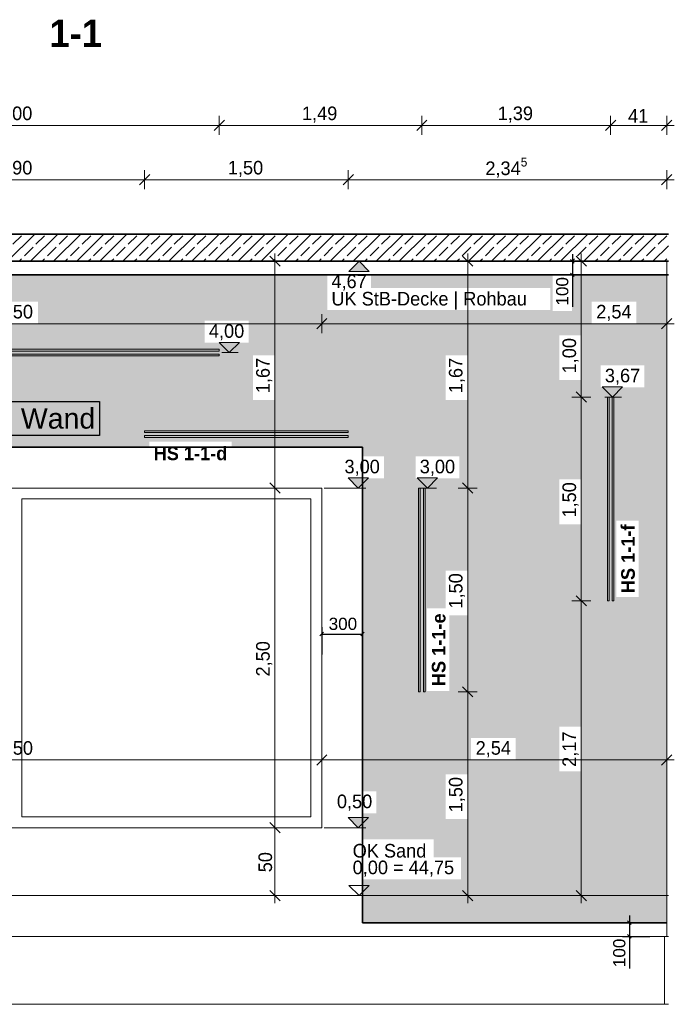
# Model space of a CAD drawing. Extents: x -22247 to 417655, y -187892 to 17509.
# Tile 39 of 62: x 292940 to 297760, y -185776 to -178528. Entities that reach past the tile are written whole.
import ezdxf
from ezdxf.lldxf.tags import DXFTag

# ---------------------------------------------------------------- set-up
doc = ezdxf.new("R2010")
doc.units = 0
doc.header["$LTSCALE"] = 50
doc.layers.get('0').update_dxf_attribs({"lineweight": 25})
for name, color, linetype, lineweight in [('01 Allgemein Beschriftung', 7, 'Continuous', 25), ('01 Bemaßung einbauteile', 7, 'Continuous', 25), ('01AFU Allgemein Bemaßung', 7, 'Continuous', 25), ('20 Außenwände', 7, 'Continuous', 25), ('20 Dach Stb-Decke', 7, 'Continuous', 25), ('20 Einbauteile - Halfenschienen', 7, 'Continuous', 25), ('20 Fundament', 7, 'Continuous', 25), ('H_Mass', 7, 'Continuous', 25), ('X_Text', 7, 'Continuous', 25)]:
    doc.layers.add(name, color=color, linetype=linetype, lineweight=lineweight)
doc.layers.add('H_Fläschenheizung', color=7, linetype='Continuous', lineweight=35, true_color=0xff9393)
doc.styles.add('ERSTELLTER_STIL_2', font='GOTHIC.TTF')
doc.styles.add('ERSTELLTER_STIL_3', font='txt')
doc.styles.get("Standard").update_dxf_attribs({"font": 'txt.shx'})
tags = doc.linetypes.add('Untersicht', pattern=[0.4, 0.3, -0.1]).pattern_tags.tags
tags[6:7] = [DXFTag(74, 4), DXFTag(75, 0), DXFTag(340, '0'), DXFTag(46, 1.0), DXFTag(50, 0.0), DXFTag(44, 0.0), DXFTag(45, 0.0)]
tags[4:5] = [DXFTag(74, 4), DXFTag(75, 0), DXFTag(340, '0'), DXFTag(46, 1.0), DXFTag(50, 0.0), DXFTag(44, 0.0), DXFTag(45, 0.0)]

# ---------------------------------------------------------------- blocks, each defined once
blk = doc.blocks.new('Schraffur_A07DSF0OVH', base_point=(290664.3, -185175.8))
at = {"ltscale": 0.35}
for points in [[(290805, -180545.1), (290664.3, -181635), (290664.3, -180405.8)], [(295205.3, -180405.8), (290805, -180545.1), (290664.3, -180405.8)], [(295205.3, -180405.8), (290965, -180545.1), (290805, -180545.1)], [(295205.3, -180405.8), (292743.8, -180603.2), (290965, -180545.1)], [(295205.3, -180405.8), (293073.8, -180603.2), (292743.8, -180603.2)], [(295205.3, -180405.8), (294303.1, -180744.5), (293073.8, -180763.2)], [(295205.3, -180405.8), (293073.8, -180763.2), (293073.8, -180603.2)], [(295205.3, -180405.8), (294625.1, -180744.5), (294303.1, -180744.5)], [(295205.3, -180405.8), (294656.9, -180997.6), (294625.1, -180906.5)], [(295205.3, -180405.8), (294625.1, -180906.5), (294625.1, -180744.5)], [(295205.3, -180405.8), (294816.9, -180997.6), (294656.9, -180997.6)], [(295205.3, -180405.8), (295205.3, -180665.6), (294816.9, -181327.5)], [(295205.3, -180405.8), (294816.9, -181327.5), (294816.9, -180997.6)], [(296863.5, -180409.2), (295527.9, -180503.4), (295527.9, -180405.8)], [(296863.5, -180409.2), (295527.9, -180405.8), (297704.2, -180405.8)], [(296863.5, -180409.2), (296846.8, -180503.4), (295527.9, -180503.4)], [(296863.5, -180409.2), (296863.5, -180673), (296846.8, -180665.6)], [(296863.5, -180409.2), (296846.8, -180665.6), (296846.8, -180503.4)], [(296863.5, -180409.2), (297704.2, -180405.8), (297007.5, -180409.2)], [(297007.5, -180409.2), (297151.4, -180603.2), (297704.2, -180405.8)], [(297007.5, -180673), (297007.5, -180409.2), (297151.4, -180603.2)], [(297151.4, -180603.2), (297704.2, -180405.8), (297481.4, -180603.2)], [(297704.2, -180405.8), (297540.5, -181072.4), (297481.4, -180763.2)], [(297704.2, -180405.8), (297481.4, -180603.2), (297481.4, -180763.2)], [(297704.2, -185175.8), (297540.5, -181234.2), (297704.2, -180405.8)], [(297540.5, -181234.2), (297704.2, -180405.8), (297540.5, -181072.4)], [(290805, -181395.6), (290805, -180545.1), (290664.3, -181635)], [(290805, -180759.4), (290805, -181395.6), (290805, -180545.1)], [(290965, -180545.1), (292743.8, -180603.2), (290965, -180759.4)], [(291395, -181050.8), (292743.8, -180603.2), (290965, -181181.3)], [(292743.8, -180603.2), (290965, -181181.3), (290965, -180759.4)], [(292006.6, -181050.8), (291395, -181050.8), (292743.8, -180603.2)], [(292743.8, -180603.2), (292743.8, -180763.2), (292006.6, -181215)], [(292006.6, -181050.8), (292743.8, -180603.2), (292006.6, -181215)], [(297007.5, -180673), (297072.9, -180851.5), (297151.4, -180603.2)], [(297072.9, -180851.5), (297151.4, -180603.2), (297072.9, -181181.4)], [(297151.4, -180603.2), (297072.9, -181181.4), (297072.9, -181912.6)], [(297151.4, -180763.2), (297072.9, -184062), (297151.4, -180603.2)], [(297072.9, -184062), (297151.4, -180603.2), (297072.9, -183732)], [(297151.4, -180603.2), (297072.9, -183732), (297072.9, -182242.5)], [(297072.9, -181912.6), (297151.4, -180603.2), (297072.9, -182242.5)], [(295464.3, -181675.8), (294816.9, -181327.5), (295205.3, -180665.6)], [(295464.3, -181675.8), (295205.3, -180665.6), (296076.6, -180997.6)], [(295205.3, -180665.6), (296076.6, -180997.6), (296846.8, -180665.6)], [(296076.6, -180997.6), (296846.8, -180665.6), (296236.6, -180997.6)], [(296263.2, -183814.8), (296236.6, -182912.5), (296846.8, -180665.6)], [(296236.6, -182912.5), (296846.8, -180665.6), (296236.6, -182582.6)], [(296846.8, -180665.6), (296236.6, -182582.6), (296236.6, -181327.5)], [(296846.8, -180665.6), (296236.6, -180997.6), (296236.6, -181327.5)], [(296593.1, -183814.8), (296263.2, -183814.8), (296846.8, -180665.6)], [(296593.1, -183974.8), (296846.8, -180665.6), (296912.9, -184062)], [(296593.1, -183814.8), (296846.8, -180665.6), (296593.1, -183974.8)], [(296846.8, -180665.6), (296912.9, -184062), (296863.5, -180673)], [(296912.9, -184062), (296863.5, -180673), (296912.9, -180851.5)], [(296863.5, -180673), (296912.9, -180851.5), (297007.5, -180673)], [(296912.9, -180851.5), (297007.5, -180673), (297072.9, -180851.5)], [(290965, -181181.3), (290965, -180759.4), (290805, -181181.3)], [(290965, -180759.4), (290805, -181181.3), (290805, -180759.4)], [(290805, -181181.3), (290805, -180759.4), (290805, -181395.6)], [(293073.8, -180763.2), (294303.1, -180744.5), (293893.8, -181635)], [(294303.1, -180744.5), (293893.8, -181635), (294303.1, -180906.5)], [(292743.8, -180763.2), (292006.6, -181215), (293893.8, -181675.8)], [(293893.8, -181675.8), (292743.8, -180763.2), (293073.8, -180763.2)], [(293893.8, -181675.8), (293073.8, -180763.2), (293893.8, -181635)], [(297332.4, -182778.2), (297151.4, -180763.2), (297072.9, -184062)], [(297219.1, -181234.2), (297332.4, -182778.2), (297151.4, -180763.2)], [(297481.4, -180763.2), (297219.1, -181072.4), (297151.4, -180763.2)], [(297219.1, -181072.4), (297151.4, -180763.2), (297219.1, -181234.2)], [(297540.5, -181072.4), (297481.4, -180763.2), (297219.1, -181072.4)], [(293893.8, -181635), (294303.1, -180906.5), (294501, -181635)], [(294303.1, -180906.5), (294501, -181635), (294625.1, -180906.5)], [(294501, -181635), (294625.1, -180906.5), (294501, -181675.8)], [(294625.1, -180906.5), (294501, -181675.8), (294656.9, -181327.5)], [(294656.9, -181327.5), (294625.1, -180906.5), (294656.9, -180997.6)], [(296912.9, -184062), (296912.9, -180851.5), (296912.9, -181181.4)], [(291395, -181050.8), (291101.8, -181635), (290965, -181395.6)], [(290965, -181181.3), (291395, -181050.8), (290965, -181395.6)], [(291395, -181215), (291101.8, -181675.8), (291395, -181050.8)], [(291101.8, -181675.8), (291395, -181050.8), (291101.8, -181635)], [(295464.3, -181742.4), (295464.3, -181675.8), (296076.6, -180997.6)], [(295464.3, -181742.4), (296076.6, -180997.6), (295622.3, -181742.4)], [(295622.3, -181904.2), (295622.3, -181742.4), (296076.6, -180997.6)], [(295622.3, -181904.2), (296076.6, -180997.6), (295855.9, -181742.4)], [(296076.6, -181327.5), (295855.9, -181742.4), (296076.6, -180997.6)], [(297072.9, -181181.4), (297072.9, -181912.6), (296912.9, -181912.6)], [(296912.9, -184062), (296912.9, -181912.6), (296912.9, -181181.4)], [(296912.9, -181912.6), (296912.9, -181181.4), (297072.9, -181181.4)], [(293893.8, -181675.8), (291395, -181215), (291101.8, -181675.8)], [(292006.6, -181215), (293893.8, -181675.8), (291395, -181215)], [(297540.5, -181234.2), (297332.4, -182215.3), (297219.1, -181234.2)], [(297332.4, -182215.3), (297219.1, -181234.2), (297332.4, -182778.2)], [(297498.2, -182215.3), (297540.5, -181234.2), (297332.4, -182215.3)], [(297498.2, -182778.2), (297498.2, -182215.3), (297540.5, -181234.2)], [(297498.2, -182778.2), (297704.2, -185175.8), (297540.5, -181234.2)], [(294501, -181675.8), (294656.9, -181327.5), (295464.3, -181675.8)], [(294656.9, -181327.5), (295464.3, -181675.8), (294816.9, -181327.5)], [(296076.6, -181327.5), (296176.7, -181742.4), (295855.9, -181742.4)], [(296076.6, -181327.5), (296236.6, -181327.5), (296176.7, -181742.4)], [(296236.6, -182582.6), (296236.6, -181327.5), (296176.7, -181904.2)], [(296236.6, -181327.5), (296176.7, -181904.2), (296176.7, -181742.4)], [(290664.3, -181635), (290805, -181395.6), (291101.8, -181635)], [(291101.8, -181635), (290965, -181395.6), (290805, -181395.6)], [(295622.3, -181904.2), (295855.9, -181742.4), (295855.9, -181904.2)], [(295622.3, -181904.2), (295567, -184207.3), (295464.3, -184207.3)], [(295622.3, -181904.2), (295464.3, -184207.3), (295464.3, -181904.2)], [(295622.3, -181904.2), (295989.3, -184562.1), (295567, -184369.1)], [(295622.3, -181904.2), (295567, -184369.1), (295567, -184207.3)], [(295622.3, -181904.2), (295855.9, -181904.2), (295989.3, -184562.1)], [(296176.7, -181904.2), (295939.7, -182861.9), (295855.9, -181904.2)], [(295939.7, -182861.9), (295855.9, -181904.2), (295939.7, -183470.3)], [(295855.9, -181904.2), (295939.7, -183470.3), (295989.3, -184562.1)], [(296076.6, -182582.6), (296176.7, -181904.2), (295939.7, -182861.9)], [(296236.6, -182582.6), (296076.6, -182582.6), (296176.7, -181904.2)], [(296912.9, -182242.5), (296912.9, -184062), (296912.9, -181912.6)], [(297072.9, -183732), (297072.9, -182242.5), (296912.9, -183732)], [(297072.9, -182242.5), (296912.9, -183732), (296912.9, -182242.5)], [(296912.9, -183732), (296912.9, -182242.5), (296912.9, -184062)], [(296076.6, -182861.9), (295939.7, -182861.9), (296076.6, -182582.6)], [(297704.2, -185175.8), (297072.9, -184062), (297332.4, -182778.2)], [(297332.4, -182778.2), (297498.2, -182778.2), (297704.2, -185175.8)], [(296103.9, -183470.3), (296103.9, -182912.5), (296236.6, -182912.5)], [(296103.9, -183470.3), (296236.6, -182912.5), (296236.6, -184082.6)], [(296236.6, -184082.6), (296263.2, -183814.8), (296236.6, -182912.5)], [(295939.7, -183470.3), (295989.3, -184562.1), (296103.9, -183470.3)], [(295989.3, -184562.1), (296103.9, -183470.3), (295989.3, -184693.1)], [(296103.9, -183470.3), (295989.3, -184693.1), (296076.6, -184082.6)], [(296103.9, -183470.3), (296236.6, -184082.6), (296076.6, -184082.6)], [(296236.6, -184412.5), (296236.6, -184082.6), (296263.2, -183814.8)], [(296263.2, -183974.8), (296236.6, -184412.5), (296263.2, -183814.8)], [(297704.2, -185175.8), (296236.6, -184412.5), (296263.2, -183974.8)], [(297704.2, -185175.8), (296263.2, -183974.8), (296593.1, -183974.8)], [(297704.2, -185175.8), (296593.1, -183974.8), (296912.9, -184062)], [(295989.3, -184693.1), (296076.6, -184082.6), (296076.6, -184412.5)], [(297704.2, -185175.8), (296912.9, -184062), (297072.9, -184062)], [(295464.3, -184562.1), (295464.3, -184369.1), (295567, -184369.1)], [(295464.3, -184562.1), (295567, -184369.1), (295989.3, -184562.1)], [(296189.7, -184693.1), (295989.3, -184693.1), (296076.6, -184412.5)], [(296189.7, -184693.1), (296076.6, -184412.5), (296236.6, -184412.5)], [(297704.2, -185175.8), (296189.7, -184855.1), (296236.6, -184412.5)], [(296189.7, -184693.1), (296236.6, -184412.5), (296189.7, -184855.1)], [(297704.2, -185175.8), (295464.3, -185175.8), (296189.7, -184855.1)], [(296189.7, -184855.1), (295464.3, -185175.8), (295464.3, -184855.1)]]:
    blk.add_solid(points, dxfattribs=at)
blk = doc.blocks.new('-D56')
at = {"layer": '01AFU Allgemein Bemaßung', "color": 7, "linetype": 'Continuous', "lineweight": 13, "ltscale": 3.71293e-05}
for p, q in [((290.7018, -183.9399), (290.6268, -184.0149)), ((290.6643, -184.0478), (290.6643, -183.9071)), ((295.2018, -183.9399), (295.1268, -184.0149)), ((295.1643, -184.0478), (295.1643, -183.9071)), ((290.6643, -183.9774), (295.1643, -183.9774))]:
    blk.add_line(p, q, dxfattribs=at)
at = {"layer": '01AFU Allgemein Bemaßung', "color": 7, "lineweight": 13, "ltscale": 3.71293e-05, "insert": (292.7774, -183.9574), "char_height": 0.1, "attachment_point": 7, "style": 'ERSTELLTER_STIL_2'}
blk.add_mtext('\\A1;{\\pql;\\fCentury Gothic|b0|i0|c0|p0;\\W1.000000;4,50}', dxfattribs=at)
blk = doc.blocks.new('-D57')
at = {"layer": '01AFU Allgemein Bemaßung', "color": 7, "linetype": 'Continuous', "lineweight": 13, "ltscale": 3.71293e-05}
for p, q in [((295.2018, -183.9399), (295.1268, -184.0149)), ((295.1643, -184.0478), (295.1643, -183.9071)), ((297.6667, -184.0149), (297.7417, -183.9399)), ((297.7042, -184.0478), (297.7042, -183.9071)), ((295.1643, -183.9774), (297.7042, -183.9774)), ((297.7042, -183.9774), (297.7605, -183.9774))]:
    blk.add_line(p, q, dxfattribs=at)
at = {"layer": '01AFU Allgemein Bemaßung', "color": 7, "lineweight": 13, "ltscale": 3.71293e-05, "insert": (296.2974, -183.9574), "char_height": 0.1, "attachment_point": 7, "style": 'ERSTELLTER_STIL_2'}
blk.add_mtext('\\A1;{\\pql;\\fCentury Gothic|b0|i0|c0|p0;\\W1.000000;2,54}', dxfattribs=at)
blk = doc.blocks.new('-D60')
at = {"layer": '01 Bemaßung einbauteile', "color": 200, "linetype": 'Continuous', "lineweight": 18, "ltscale": 0.000188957, "true_color": 0xd600ff}
for p, q in [((291.4094, -179.3762), (291.4094, -179.2355)), ((294.4094, -179.3762), (294.4094, -179.2355)), ((291.4469, -179.2683), (291.3719, -179.3433)), ((291.4094, -179.3058), (294.4094, -179.3058)), ((294.4469, -179.2683), (294.3719, -179.3433))]:
    blk.add_line(p, q, dxfattribs=at)
at = {"layer": '01 Bemaßung einbauteile', "color": 200, "lineweight": 18, "ltscale": 0.000188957, "true_color": 0xd600ff, "insert": (292.7725, -179.2858), "char_height": 0.1, "attachment_point": 7, "style": 'ERSTELLTER_STIL_2'}
blk.add_mtext('\\A1;{\\pql;\\fCentury Gothic|b0|i0|c0|p0;\\W1.000000;3,00}', dxfattribs=at)
blk = doc.blocks.new('-D61')
at = {"layer": '01 Bemaßung einbauteile', "color": 200, "linetype": 'Continuous', "lineweight": 18, "ltscale": 0.000188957, "true_color": 0xd600ff}
for p, q in [((294.4094, -179.3762), (294.4094, -179.2355)), ((295.9012, -179.3762), (295.9012, -179.2355)), ((294.4469, -179.2683), (294.3719, -179.3433)), ((294.4094, -179.3058), (295.9012, -179.3058)), ((295.9387, -179.2683), (295.8637, -179.3433))]:
    blk.add_line(p, q, dxfattribs=at)
at = {"layer": '01 Bemaßung einbauteile', "color": 200, "lineweight": 18, "ltscale": 0.000188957, "true_color": 0xd600ff, "insert": (295.0184, -179.2858), "char_height": 0.1, "attachment_point": 7, "style": 'ERSTELLTER_STIL_2'}
blk.add_mtext('\\A1;{\\pql;\\fCentury Gothic|b0|i0|c0|p0;\\W1.000000;1,49}', dxfattribs=at)
blk = doc.blocks.new('-D62')
at = {"layer": '01 Bemaßung einbauteile', "color": 200, "linetype": 'Continuous', "lineweight": 18, "ltscale": 0.000188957, "true_color": 0xd600ff}
for p, q in [((295.9012, -179.3762), (295.9012, -179.2355)), ((297.2917, -179.3762), (297.2917, -179.2355)), ((295.9387, -179.2683), (295.8637, -179.3433)), ((295.9012, -179.3058), (297.2917, -179.3058)), ((297.3292, -179.2683), (297.2542, -179.3433))]:
    blk.add_line(p, q, dxfattribs=at)
at = {"layer": '01 Bemaßung einbauteile', "color": 200, "lineweight": 18, "ltscale": 0.000188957, "true_color": 0xd600ff, "insert": (296.4596, -179.2858), "char_height": 0.1, "attachment_point": 7, "style": 'ERSTELLTER_STIL_2'}
blk.add_mtext('\\A1;{\\pql;\\fCentury Gothic|b0|i0|c0|p0;\\W1.000000;1,39}', dxfattribs=at)
blk = doc.blocks.new('-D63')
at = {"layer": '01 Bemaßung einbauteile', "color": 200, "linetype": 'Continuous', "lineweight": 18, "ltscale": 0.000188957, "true_color": 0xd600ff}
for p, q in [((297.2917, -179.3762), (297.2917, -179.2355)), ((297.7042, -179.3762), (297.7042, -179.2355)), ((297.3292, -179.2683), (297.2542, -179.3433)), ((297.2917, -179.3058), (297.7042, -179.3058)), ((297.6667, -179.3433), (297.7417, -179.2683)), ((297.7042, -179.3058), (297.7605, -179.3058))]:
    blk.add_line(p, q, dxfattribs=at)
at = {"layer": '01 Bemaßung einbauteile', "color": 200, "lineweight": 18, "ltscale": 0.000188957, "true_color": 0xd600ff, "insert": (297.4197, -179.2858), "char_height": 0.1, "attachment_point": 7, "style": 'ERSTELLTER_STIL_2'}
blk.add_mtext('\\A1;{\\pql;\\fCentury Gothic|b0|i0|c0|p0;\\W1.000000;41}', dxfattribs=at)
blk = doc.blocks.new('-D66')
at = {"layer": '01 Bemaßung einbauteile', "color": 200, "linetype": 'Continuous', "lineweight": 18, "ltscale": 0.000188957, "true_color": 0xd600ff}
for p, q in [((291.9974, -179.6683), (291.9224, -179.7433)), ((291.9599, -179.7762), (291.9599, -179.6355)), ((293.8969, -179.6683), (293.8219, -179.7433)), ((293.8594, -179.7762), (293.8594, -179.6355)), ((291.9599, -179.7058), (293.8594, -179.7058))]:
    blk.add_line(p, q, dxfattribs=at)
at = {"layer": '01 Bemaßung einbauteile', "color": 200, "lineweight": 18, "ltscale": 0.000188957, "true_color": 0xd600ff, "insert": (292.7727, -179.6858), "char_height": 0.1, "attachment_point": 7, "style": 'ERSTELLTER_STIL_2'}
blk.add_mtext('\\A1;{\\pql;\\fCentury Gothic|b0|i0|c0|p0;\\W1.000000;1,90}', dxfattribs=at)
blk = doc.blocks.new('-D67')
at = {"layer": '01 Bemaßung einbauteile', "color": 200, "linetype": 'Continuous', "lineweight": 18, "ltscale": 0.000188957, "true_color": 0xd600ff}
for p, q in [((293.8969, -179.6683), (293.8219, -179.7433)), ((293.8594, -179.7762), (293.8594, -179.6355)), ((295.3969, -179.6683), (295.3219, -179.7433)), ((295.3594, -179.7762), (295.3594, -179.6355)), ((293.8594, -179.7058), (295.3594, -179.7058))]:
    blk.add_line(p, q, dxfattribs=at)
at = {"layer": '01 Bemaßung einbauteile', "color": 200, "lineweight": 18, "ltscale": 0.000188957, "true_color": 0xd600ff, "insert": (294.4725, -179.6858), "char_height": 0.1, "attachment_point": 7, "style": 'ERSTELLTER_STIL_2'}
blk.add_mtext('\\A1;{\\pql;\\fCentury Gothic|b0|i0|c0|p0;\\W1.000000;1,50}', dxfattribs=at)
blk = doc.blocks.new('-D68')
at = {"layer": '01 Bemaßung einbauteile', "color": 200, "linetype": 'Continuous', "lineweight": 18, "ltscale": 0.000188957, "true_color": 0xd600ff}
for p, q in [((295.3969, -179.6683), (295.3219, -179.7433)), ((295.3594, -179.7762), (295.3594, -179.6355)), ((297.6667, -179.7433), (297.7417, -179.6683)), ((297.7042, -179.7762), (297.7042, -179.6355)), ((295.3594, -179.7058), (297.7042, -179.7058)), ((297.7042, -179.7058), (297.7605, -179.7058))]:
    blk.add_line(p, q, dxfattribs=at)
at = {"layer": '01 Bemaßung einbauteile', "color": 200, "lineweight": 18, "ltscale": 0.000188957, "true_color": 0xd600ff, "insert": (296.3691, -179.701), "char_height": 0.1, "attachment_point": 7, "style": 'ERSTELLTER_STIL_2'}
blk.add_mtext('\\A1;{\\pql;\\fCentury Gothic|b0|i0|c0|p0;\\W1.000000;2,34\\fCentury Gothic|b0|i0|c0|p0;\\W1.000000;\\A1{\\H.66x;\\S5^  ;}}', dxfattribs=at)
blk = doc.blocks.new('-D70')
at = {"layer": '01AFU Allgemein Bemaßung', "color": 7, "linetype": 'Continuous', "lineweight": 13, "ltscale": 3.71293e-05}
for p, q in [((290.7018, -180.7283), (290.6268, -180.8033)), ((290.6643, -180.8362), (290.6643, -180.6955)), ((295.2018, -180.7283), (295.1268, -180.8033)), ((295.1643, -180.8362), (295.1643, -180.6955)), ((290.6643, -180.7658), (295.1643, -180.7658))]:
    blk.add_line(p, q, dxfattribs=at)
at = {"layer": '01AFU Allgemein Bemaßung', "color": 7, "lineweight": 13, "ltscale": 3.71293e-05, "insert": (292.7774, -180.7458), "char_height": 0.1, "attachment_point": 7, "style": 'ERSTELLTER_STIL_2'}
blk.add_mtext('\\A1;{\\pql;\\fCentury Gothic|b0|i0|c0|p0;\\W1.000000;4,50}', dxfattribs=at)
blk = doc.blocks.new('-D71')
at = {"layer": '01AFU Allgemein Bemaßung', "color": 7, "linetype": 'Continuous', "lineweight": 13, "ltscale": 3.71293e-05}
for p, q in [((295.2018, -180.7283), (295.1268, -180.8033)), ((295.1643, -180.8362), (295.1643, -180.6955)), ((297.6667, -180.8033), (297.7417, -180.7283)), ((297.7042, -180.8362), (297.7042, -180.6955)), ((295.1643, -180.7658), (297.7042, -180.7658)), ((297.7042, -180.7658), (297.7605, -180.7658))]:
    blk.add_line(p, q, dxfattribs=at)
at = {"layer": '01AFU Allgemein Bemaßung', "color": 7, "lineweight": 13, "ltscale": 3.71293e-05, "insert": (297.1856, -180.7458), "char_height": 0.1, "attachment_point": 7, "style": 'ERSTELLTER_STIL_2'}
blk.add_mtext('\\A1;{\\pql;\\fCentury Gothic|b0|i0|c0|p0;\\W1.000000;2,54}', dxfattribs=at)
blk = doc.blocks.new('-D75')
at = {"layer": '01AFU Allgemein Bemaßung', "color": 7, "linetype": 'Continuous', "lineweight": 13, "ltscale": 3.71293e-05}
for p, q in [((294.7819, -184.4383), (294.8569, -184.5133)), ((294.8194, -184.9758), (294.8194, -184.4758)), ((294.7819, -184.9383), (294.8569, -185.0133)), ((294.8897, -184.9758), (294.7491, -184.9758)), ((294.8194, -185.0321), (294.8194, -184.9758))]:
    blk.add_line(p, q, dxfattribs=at)
at = {"layer": '01AFU Allgemein Bemaßung', "color": 7, "lineweight": 13, "ltscale": 3.71293e-05, "insert": (294.7994, -184.8041), "char_height": 0.1, "attachment_point": 7, "rotation": 90, "style": 'ERSTELLTER_STIL_2'}
blk.add_mtext('\\A1;{\\pql;\\fCentury Gothic|b0|i0|c0|p0;\\W1.000000;50}', dxfattribs=at)
blk = doc.blocks.new('-D76')
at = {"layer": '01AFU Allgemein Bemaßung', "color": 7, "linetype": 'Continuous', "lineweight": 13, "ltscale": 3.71293e-05}
for p, q in [((294.8897, -181.9758), (294.7491, -181.9758)), ((294.7819, -181.9383), (294.8569, -182.0133)), ((294.8194, -184.4758), (294.8194, -181.9758)), ((294.7819, -184.4383), (294.8569, -184.5133)), ((294.8897, -184.4758), (294.7491, -184.4758)), ((294.8194, -184.9758), (294.8194, -184.4758))]:
    blk.add_line(p, q, dxfattribs=at)
at = {"layer": '01AFU Allgemein Bemaßung', "color": 7, "lineweight": 13, "ltscale": 3.71293e-05, "insert": (294.7994, -183.3627), "char_height": 0.1, "attachment_point": 7, "rotation": 90, "style": 'ERSTELLTER_STIL_2'}
blk.add_mtext('\\A1;{\\pql;\\fCentury Gothic|b0|i0|c0|p0;\\W1.000000;2,50}', dxfattribs=at)
blk = doc.blocks.new('-D77')
at = {"layer": '01AFU Allgemein Bemaßung', "color": 7, "linetype": 'Continuous', "lineweight": 13, "ltscale": 3.71293e-05}
for p, q in [((294.8194, -180.3058), (294.8194, -180.2496)), ((294.8897, -180.3058), (294.7491, -180.3058)), ((294.8569, -180.3433), (294.7819, -180.2683)), ((294.8194, -181.9758), (294.8194, -180.3058)), ((294.8897, -181.9758), (294.7491, -181.9758)), ((294.7819, -181.9383), (294.8569, -182.0133))]:
    blk.add_line(p, q, dxfattribs=at)
at = {"layer": '01AFU Allgemein Bemaßung', "color": 7, "lineweight": 13, "ltscale": 3.71293e-05, "insert": (294.7994, -181.2777), "char_height": 0.1, "attachment_point": 7, "rotation": 90, "style": 'ERSTELLTER_STIL_2'}
blk.add_mtext('\\A1;{\\pql;\\fCentury Gothic|b0|i0|c0|p0;\\W1.000000;1,67}', dxfattribs=at)
blk = doc.blocks.new('-D78')
at = {"layer": '01 Bemaßung einbauteile', "color": 200, "linetype": 'Continuous', "lineweight": 18, "ltscale": 0.000188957, "true_color": 0xd600ff}
for p, q in [((296.2016, -183.4383), (296.2766, -183.5133)), ((296.3094, -183.4758), (296.1688, -183.4758)), ((296.2391, -184.9758), (296.2391, -183.4758)), ((296.2016, -184.9383), (296.2766, -185.0133)), ((296.3094, -184.9758), (296.1688, -184.9758)), ((296.2391, -185.0321), (296.2391, -184.9758))]:
    blk.add_line(p, q, dxfattribs=at)
at = {"layer": '01 Bemaßung einbauteile', "color": 200, "lineweight": 18, "ltscale": 0.000188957, "true_color": 0xd600ff, "insert": (296.2191, -184.3627), "char_height": 0.1, "attachment_point": 7, "rotation": 90, "style": 'ERSTELLTER_STIL_2'}
blk.add_mtext('\\A1;{\\pql;\\fCentury Gothic|b0|i0|c0|p0;\\W1.000000;1,50}', dxfattribs=at)
blk = doc.blocks.new('-D79')
at = {"layer": '01 Bemaßung einbauteile', "color": 200, "linetype": 'Continuous', "lineweight": 18, "ltscale": 0.000188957, "true_color": 0xd600ff}
for p, q in [((296.3094, -181.9758), (296.1688, -181.9758)), ((296.2016, -181.9383), (296.2766, -182.0133)), ((296.2391, -183.4758), (296.2391, -181.9758)), ((296.2016, -183.4383), (296.2766, -183.5133)), ((296.3094, -183.4758), (296.1688, -183.4758))]:
    blk.add_line(p, q, dxfattribs=at)
at = {"layer": '01 Bemaßung einbauteile', "color": 200, "lineweight": 18, "ltscale": 0.000188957, "true_color": 0xd600ff, "insert": (296.2191, -182.8627), "char_height": 0.1, "attachment_point": 7, "rotation": 90, "style": 'ERSTELLTER_STIL_2'}
blk.add_mtext('\\A1;{\\pql;\\fCentury Gothic|b0|i0|c0|p0;\\W1.000000;1,50}', dxfattribs=at)
blk = doc.blocks.new('-D80')
at = {"layer": '01 Bemaßung einbauteile', "color": 200, "linetype": 'Continuous', "lineweight": 18, "ltscale": 0.000188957, "true_color": 0xd600ff}
for p, q in [((296.2391, -180.3058), (296.2391, -180.2496)), ((296.3094, -180.3058), (296.1688, -180.3058)), ((296.2766, -180.3433), (296.2016, -180.2683)), ((296.2391, -181.9758), (296.2391, -180.3058)), ((296.3094, -181.9758), (296.1688, -181.9758)), ((296.2016, -181.9383), (296.2766, -182.0133))]:
    blk.add_line(p, q, dxfattribs=at)
at = {"layer": '01 Bemaßung einbauteile', "color": 200, "lineweight": 18, "ltscale": 0.000188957, "true_color": 0xd600ff, "insert": (296.2191, -181.2777), "char_height": 0.1, "attachment_point": 7, "rotation": 90, "style": 'ERSTELLTER_STIL_2'}
blk.add_mtext('\\A1;{\\pql;\\fCentury Gothic|b0|i0|c0|p0;\\W1.000000;1,67}', dxfattribs=at)
blk = doc.blocks.new('-D81')
at = {"layer": '01 Bemaßung einbauteile', "color": 200, "linetype": 'Continuous', "lineweight": 18, "ltscale": 0.000188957, "true_color": 0xd600ff}
for p, q in [((297.0379, -182.7683), (297.1129, -182.8433)), ((297.1457, -182.8058), (297.0051, -182.8058)), ((297.0754, -184.9758), (297.0754, -182.8058)), ((297.0379, -184.9383), (297.1129, -185.0133)), ((297.1457, -184.9758), (297.0051, -184.9758)), ((297.0754, -185.0321), (297.0754, -184.9758))]:
    blk.add_line(p, q, dxfattribs=at)
at = {"layer": '01 Bemaßung einbauteile', "color": 200, "lineweight": 18, "ltscale": 0.000188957, "true_color": 0xd600ff, "insert": (297.0554, -184.0277), "char_height": 0.1, "attachment_point": 7, "rotation": 90, "style": 'ERSTELLTER_STIL_2'}
blk.add_mtext('\\A1;{\\pql;\\fCentury Gothic|b0|i0|c0|p0;\\W1.000000;2,17}', dxfattribs=at)
blk = doc.blocks.new('-D82')
at = {"layer": '01 Bemaßung einbauteile', "color": 200, "linetype": 'Continuous', "lineweight": 18, "ltscale": 0.000188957, "true_color": 0xd600ff}
for p, q in [((297.0379, -181.2683), (297.1129, -181.3433)), ((297.1457, -181.3058), (297.0051, -181.3058)), ((297.0754, -182.8058), (297.0754, -181.3058)), ((297.0379, -182.7683), (297.1129, -182.8433)), ((297.1457, -182.8058), (297.0051, -182.8058))]:
    blk.add_line(p, q, dxfattribs=at)
at = {"layer": '01 Bemaßung einbauteile', "color": 200, "lineweight": 18, "ltscale": 0.000188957, "true_color": 0xd600ff, "insert": (297.0554, -182.1927), "char_height": 0.1, "attachment_point": 7, "rotation": 90, "style": 'ERSTELLTER_STIL_2'}
blk.add_mtext('\\A1;{\\pql;\\fCentury Gothic|b0|i0|c0|p0;\\W1.000000;1,50}', dxfattribs=at)
blk = doc.blocks.new('-D83')
at = {"layer": '01 Bemaßung einbauteile', "color": 200, "linetype": 'Continuous', "lineweight": 18, "ltscale": 0.000188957, "true_color": 0xd600ff}
for p, q in [((297.0754, -180.3058), (297.0754, -180.2496)), ((297.1457, -180.3058), (297.0051, -180.3058)), ((297.1129, -180.3433), (297.0379, -180.2683)), ((297.0754, -181.3058), (297.0754, -180.3058)), ((297.0379, -181.2683), (297.1129, -181.3433)), ((297.1457, -181.3058), (297.0051, -181.3058))]:
    blk.add_line(p, q, dxfattribs=at)
at = {"layer": '01 Bemaßung einbauteile', "color": 200, "lineweight": 18, "ltscale": 0.000188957, "true_color": 0xd600ff, "insert": (297.0554, -181.1316), "char_height": 0.1, "attachment_point": 7, "rotation": 90, "style": 'ERSTELLTER_STIL_2'}
blk.add_mtext('\\A1;{\\pql;\\fCentury Gothic|b0|i0|c0|p0;\\W1.000000;1,00}', dxfattribs=at)
blk = doc.blocks.new('Maß_A06WQO2K1A', base_point=(296890, -180642.1))
at = {"ltscale": 0.000976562}
for p, q in [((297010, -180252.8), (297010, -180642.1)), ((296960, -180305.8), (297160, -180305.8)), ((296996.7, -180292.6), (297023.3, -180319.1)), ((296996.7, -180392.6), (297023.3, -180419.1)), ((296960, -180405.8), (297160, -180405.8))]:
    blk.add_line(p, q, dxfattribs=at)
at = {"ltscale": 0.000976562, "insert": (296890, -180632.3), "char_height": 90, "attachment_point": 1, "rotation": 90}
blk.add_mtext('{\\fArial;100}', dxfattribs=at)
blk = doc.blocks.new('Maß_A06WQO2L1A', base_point=(297310, -185512.1))
at = {"ltscale": 0.000976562}
for p, q in [((297380, -185175.8), (297580, -185175.8)), ((297416.7, -185162.6), (297443.3, -185189.1)), ((297430, -185122.8), (297430, -185512.1)), ((297380, -185275.8), (297580, -185275.8)), ((297416.7, -185262.6), (297443.3, -185289.1))]:
    blk.add_line(p, q, dxfattribs=at)
at = {"ltscale": 0.000976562, "insert": (297310, -185502.3), "char_height": 90, "attachment_point": 1, "rotation": 90}
blk.add_mtext('{\\fArial;100}', dxfattribs=at)
blk = doc.blocks.new('Maß_A06WQO2R1A', base_point=(295151, -183200))
at = {"ltscale": 0.000976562}
for p, q in [((295164.3, -183000), (295164.3, -183200)), ((295464.3, -183000), (295464.3, -183200)), ((295177.6, -183036.7), (295151, -183063.3)), ((295164.3, -183050), (295464.3, -183050)), ((295477.6, -183036.7), (295451, -183063.3))]:
    blk.add_line(p, q, dxfattribs=at)
at = {"ltscale": 0.000976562, "insert": (295215, -182930), "char_height": 90, "attachment_point": 1}
blk.add_mtext('{\\fArial;300}', dxfattribs=at)
blk = doc.blocks.new('Bauteilbeschriftung_A07DSF14VH', base_point=(292105.5, -181588.1))
at = {"linetype": 'Continuous', "ltscale": 0.25}
for p, q in [((292105.5, -181338.1), (293527.1, -181338.1)), ((292105.5, -181588.1), (292105.5, -181338.1)), ((293527.1, -181338.1), (293527.1, -181588.1)), ((293527.1, -181588.1), (292105.5, -181588.1))]:
    blk.add_line(p, q, dxfattribs=at)
at = {"ltscale": 0.25, "insert": (292168.2, -181388.1), "char_height": 150, "attachment_point": 1}
blk.add_mtext('{\\fArial;BKA 2 - Wand}', dxfattribs=at)

msp = doc.modelspace()

# ---------------------------------------------------------------- hatches: boundary and pattern name
at = {"layer": '01AFU Allgemein Bemaßung', "linetype": 'Continuous', "lineweight": 13, "ltscale": 3.71293e-05}
for points in [[(295439.4, -180305.8), (295364.4, -180380.8), (295514.4, -180380.8)], [(295432.9, -181975.8), (295507.9, -181900.8), (295357.9, -181900.8)], [(295432.9, -184475.8), (295507.9, -184400.8), (295357.9, -184400.8)]]:
    msp.add_hatch(color=7, dxfattribs=at).paths.add_polyline_path(points)
at = {"layer": '20 Dach Stb-Decke', "linetype": 'Continuous', "lineweight": 13, "ltscale": 3.71293e-05, "true_color": 0x000100}
h = msp.add_hatch(dxfattribs=at)
h.set_pattern_fill('Beton_Stahlbeton_0001', color=98, scale=1000, style=0, pattern_type=2)
h.set_pattern_definition([(45, (302775.09, -184975.84), (-84.8528, 84.8528), []), (45, (302732.66, -184933.41), (-84.8528, 84.8528), [90, -30])])
h.paths.add_polyline_path([(288972.1, -180105.8), (288972.1, -180305.8), (297716.6, -180305.8), (297716.6, -180105.8)])

# ---------------------------------------------------------------- linework, layer by layer
at = {"layer": '01 Bemaßung einbauteile', "color": 200, "linetype": 'Continuous', "lineweight": 18, "ltscale": 0.000188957, "true_color": 0xd600ff}
for p, q in [((294483.4, -180978.1), (294408.4, -180903.1)), ((294408.4, -180903.1), (294558.4, -180903.1)), ((294558.4, -180903.1), (294483.4, -180978.1)), ((294483.4, -180978.1), (294427.2, -180978.1)), ((294483.4, -180978.1), (294549.6, -180978.1)), ((297305, -181305.8), (297230, -181230.8)), ((297230, -181230.8), (297380, -181230.8)), ((297380, -181230.8), (297305, -181305.8)), ((297305, -181305.8), (297248.8, -181305.8)), ((297305, -181305.8), (297371.2, -181305.8)), ((295941.8, -181975.8), (295866.8, -181900.8)), ((295866.8, -181900.8), (296016.8, -181900.8)), ((296016.8, -181900.8), (295941.8, -181975.8)), ((295941.8, -181975.8), (295885.6, -181975.8)), ((295941.8, -181975.8), (296008, -181975.8))]:
    msp.add_line(p, q, dxfattribs=at)
at = {"layer": '01AFU Allgemein Bemaßung', "color": 7, "linetype": 'Continuous', "lineweight": 13, "ltscale": 3.71293e-05}
for p, q in [((295439.4, -180305.8), (295364.4, -180380.8)), ((295439.4, -180305.8), (295383.2, -180305.8)), ((295439.4, -180305.8), (295689.4, -180305.8)), ((295514.4, -180380.8), (295439.4, -180305.8)), ((295364.4, -180380.8), (295514.4, -180380.8)), ((295432.9, -181975.8), (295357.9, -181900.8)), ((295357.9, -181900.8), (295507.9, -181900.8)), ((295507.9, -181900.8), (295432.9, -181975.8)), ((295432.9, -181975.8), (295182.9, -181975.8)), ((295432.9, -181975.8), (295489.1, -181975.8)), ((295432.9, -184475.8), (295357.9, -184400.8)), ((295357.9, -184400.8), (295507.9, -184400.8)), ((295507.9, -184400.8), (295432.9, -184475.8)), ((295432.9, -184475.8), (295182.9, -184475.8)), ((295432.9, -184475.8), (295489.1, -184475.8)), ((295439.4, -184975.8), (295364.4, -184900.8)), ((295364.4, -184900.8), (295514.4, -184900.8)), ((295514.4, -184900.8), (295439.4, -184975.8)), ((295439.4, -184975.8), (295383.2, -184975.8)), ((295439.4, -184975.8), (295689.4, -184975.8))]:
    msp.add_line(p, q, dxfattribs=at)
at = {"layer": '20 Außenwände', "color": 7, "linetype": 'Continuous', "lineweight": 18, "ltscale": 0.000188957}
for p, q in [((297704.2, -185275.8), (297704.2, -180305.8)), ((290664.3, -181975.8), (295164.3, -181975.8)), ((295164.3, -181975.8), (295164.3, -184475.8)), ((292954.3, -184395.8), (292954.3, -182055.8)), ((292954.3, -182055.8), (295084.3, -182055.8)), ((295084.3, -182055.8), (295084.3, -184395.8)), ((295084.3, -184395.8), (292954.3, -184395.8)), ((295164.3, -184475.8), (290664.3, -184475.8)), ((290135.6, -185275.8), (297704.2, -185275.8))]:
    msp.add_line(p, q, dxfattribs=at)
at = {"layer": '20 Dach Stb-Decke', "color": 7, "linetype": 'Continuous', "lineweight": 35, "ltscale": 0.005252}
for p, q in [((297716.6, -180105.8), (289036.7, -180105.8)), ((297716.6, -180305.8), (289036.7, -180305.8))]:
    msp.add_line(p, q, dxfattribs=at)
at = {"layer": '20 Dach Stb-Decke', "color": 30, "linetype": 'Untersicht', "lineweight": 18, "ltscale": 4.72392e-05, "true_color": 0xff7300}
msp.add_line((288972.1, -184975.8), (297716.6, -184975.8), dxfattribs=at)
at = {"layer": '20 Einbauteile - Halfenschienen', "color": 200, "linetype": 'Continuous', "lineweight": 18, "ltscale": 0.000188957, "true_color": 0xd600ff}
for p, q in [((294409.4, -180953.6), (291409.4, -180953.6)), ((294409.4, -180966.9), (291409.4, -180966.9)), ((294409.4, -180966.9), (294409.4, -180953.6)), ((294409.4, -180989.4), (291409.4, -180989.4)), ((294409.4, -181002.6), (291409.4, -181002.6)), ((294409.4, -181002.6), (294409.4, -180989.4)), ((297267.2, -181305.8), (297280.5, -181305.8)), ((297267.2, -182805.8), (297267.2, -181305.8)), ((297280.5, -182805.8), (297280.5, -181305.8)), ((297303, -182805.8), (297303, -181305.8)), ((297303, -181305.8), (297316.2, -181305.8)), ((297316.2, -182805.8), (297316.2, -181305.8)), ((295359.4, -181553.6), (293859.4, -181553.6)), ((293859.4, -181566.9), (293859.4, -181553.6)), ((295359.4, -181566.9), (295359.4, -181553.6)), ((295359.4, -181566.9), (293859.4, -181566.9)), ((293859.4, -181602.6), (293859.4, -181589.4)), ((295359.4, -181589.4), (293859.4, -181589.4)), ((295359.4, -181602.6), (293859.4, -181602.6)), ((295359.4, -181602.6), (295359.4, -181589.4)), ((295876.7, -181975.8), (295890, -181975.8)), ((295876.7, -183475.8), (295876.7, -181975.8)), ((295890, -183475.8), (295890, -181975.8)), ((295912.5, -183475.8), (295912.5, -181975.8)), ((295912.5, -181975.8), (295925.7, -181975.8)), ((295925.7, -183475.8), (295925.7, -181975.8)), ((297267.2, -182805.8), (297280.5, -182805.8)), ((297303, -182805.8), (297316.2, -182805.8)), ((295876.7, -183475.8), (295890, -183475.8)), ((295912.5, -183475.8), (295925.7, -183475.8))]:
    msp.add_line(p, q, dxfattribs=at)
at = {"layer": '20 Fundament', "color": 7, "linetype": 'Continuous', "lineweight": 18, "ltscale": 0.000188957}
for p, q in [((297688.9, -185275.8), (290135.6, -185275.8)), ((297716.6, -185275.8), (297688.9, -185275.8)), ((297688.9, -185275.8), (297688.9, -185775.8)), ((297688.9, -185775.8), (289211.7, -185775.8)), ((297716.6, -185775.8), (297688.9, -185775.8))]:
    msp.add_line(p, q, dxfattribs=at)
at = {"layer": 'H_Fläschenheizung', "ltscale": 0.005252}
for p, q in [((297716.6, -180405.8), (290664.3, -180405.8)), ((290664.3, -181675.8), (295464.3, -181675.8)), ((295464.3, -181675.8), (295464.3, -185175.8)), ((295464.3, -185175.8), (297704.2, -185175.8))]:
    msp.add_line(p, q, dxfattribs=at)

# ---------------------------------------------------------------- block references
at = {"layer": '01 Bemaßung einbauteile', "color": 200, "linetype": 'Continuous', "lineweight": 18, "ltscale": 0.000188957, "true_color": 0xd600ff, "xscale": 1000, "yscale": 1000, "zscale": 1000}
for name in ['-D60', '-D61', '-D62', '-D63', '-D68', '-D66', '-D67', '-D80', '-D83', '-D82', '-D79', '-D81', '-D78']:
    msp.add_blockref(name, (0, 0), dxfattribs=at)
at = {"layer": '01AFU Allgemein Bemaßung', "color": 7, "linetype": 'Continuous', "lineweight": 13, "ltscale": 3.71293e-05, "xscale": 1000, "yscale": 1000, "zscale": 1000}
for name in ['-D77', '-D70', '-D71', '-D76', '-D56', '-D57', '-D75']:
    msp.add_blockref(name, (0, 0), dxfattribs=at)
at = {"layer": 'H_Fläschenheizung', "ltscale": 0.35}
msp.add_blockref('Schraffur_A07DSF0OVH', (290664.3, -185175.8), dxfattribs=at)
at = {"layer": 'H_Mass', "ltscale": 0.000976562}
for name, p in [('Maß_A06WQO2K1A', (296890, -180642.1)), ('Maß_A06WQO2R1A', (295151, -183200)), ('Maß_A06WQO2L1A', (297310, -185512.1))]:
    msp.add_blockref(name, p, dxfattribs=at)
at = {"layer": 'X_Text', "ltscale": 0.25}
msp.add_blockref('Bauteilbeschriftung_A07DSF14VH', (292105.5, -181588.1), dxfattribs=at)

# ---------------------------------------------------------------- texts
at = {"layer": '01 Allgemein Beschriftung', "color": 1, "linetype": 'Continuous', "lineweight": 18, "ltscale": 0.000188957, "true_color": 0xf50000, "insert": (293159.3, -178628), "char_height": 200, "attachment_point": 4, "style": 'ERSTELLTER_STIL_3'}
msp.add_mtext('\\A1;{\\fCentury Gothic|b1|i0|c0|p0;\\W1;1\\fCentury Gothic|b1|i0|c0|p0;\\W1;-1}', dxfattribs=at)
at = {"layer": '01 Bemaßung einbauteile', "color": 200, "lineweight": 18, "ltscale": 0.000188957, "true_color": 0xd600ff, "char_height": 100, "attachment_point": 7, "style": 'ERSTELLTER_STIL_2'}
for s, insert in [('\\A1;{\\fCentury Gothic|b0|i0|c0|p0;\\W1;4,00}', (294333.1, -180888.1)), ('\\A1;{\\fCentury Gothic|b0|i0|c0|p0;\\W1;3,67}', (297249.1, -181215.8)), ('\\A1;{\\fCentury Gothic|b0|i0|c0|p0;\\W1;3,00}', (295885.9, -181885.8))]:
    msp.add_mtext(s, dxfattribs=dict(at, insert=insert))
at = {"layer": '01 Bemaßung einbauteile', "color": 7, "linetype": 'Continuous', "lineweight": 13, "ltscale": 3.71293e-05, "insert": (294197.4, -181771.8), "char_height": 100, "attachment_point": 8, "style": 'ERSTELLTER_STIL_3'}
msp.add_mtext('\\A1;{\\fCentury Gothic|b1|i0|c0|p0;\\W1;HS 1-1-d}', dxfattribs=at)
at = {"layer": '01 Bemaßung einbauteile', "color": 7, "linetype": 'Continuous', "lineweight": 13, "ltscale": 3.71293e-05, "char_height": 100, "attachment_point": 8, "rotation": 90, "style": 'ERSTELLTER_STIL_3'}
for s, insert in [('\\A1;{\\fCentury Gothic|b1|i0|c0|p0;\\W1;HS 1-1-f}', (297470.8, -182496.8)), ('\\A1;{\\fCentury Gothic|b1|i0|c0|p0;\\W1;HS 1-1-e}', (296076.5, -183166.1))]:
    msp.add_mtext(s, dxfattribs=dict(at, insert=insert))
at = {"layer": '01AFU Allgemein Bemaßung', "color": 7, "lineweight": 13, "ltscale": 3.71293e-05, "char_height": 100, "attachment_point": 7, "style": 'ERSTELLTER_STIL_2'}
for s, insert in [('\\A1;{\\fCentury Gothic|b0|i0|c0|p0;\\W1;4,67 }', (295235.3, -180522.6)), ('\\A1;{\\fCentury Gothic|b0|i0|c0|p0;\\W1;UK StB-Decke | Rohbau}', (295235.3, -180662.6)), ('\\A1;{\\fCentury Gothic|b0|i0|c0|p0;\\W1;3,00}', (295331.5, -181885.8)), ('\\A1;{\\fCentury Gothic|b0|i0|c0|p0;\\W1;0,50}', (295275.8, -184350.7)), ('\\A1;{\\fCentury Gothic|b0|i0|c0|p0;\\W1;OK Sand}', (295391.7, -184696.7)), ('\\A1;{\\fCentury Gothic|b0|i0|c0|p0;\\W1;0,00 = 44,75}', (295391.7, -184836.7))]:
    msp.add_mtext(s, dxfattribs=dict(at, insert=insert))

doc.saveas('drawing.dxf')
